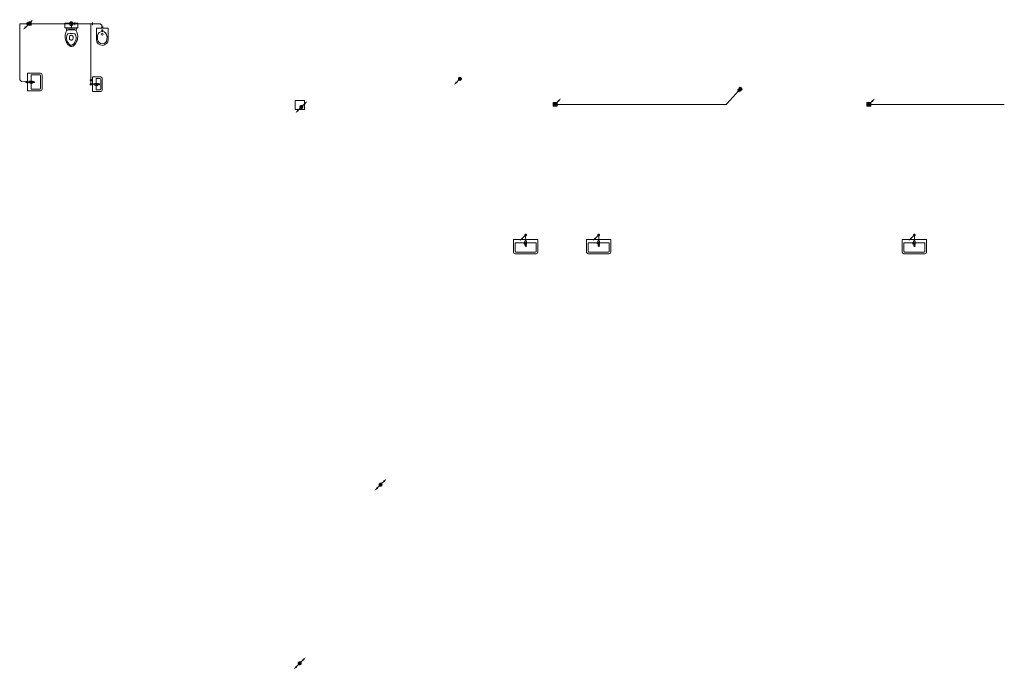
# Model space of a CAD drawing. Header units: millimetres. Extents: x -8419 to 49496, y -17222 to 2761.
# Tile 1 of 9: x -8419 to 21838, y -17222 to 2761. Entities that reach past the tile are written whole.
import ezdxf

# ---------------------------------------------------------------- set-up
doc = ezdxf.new("R2010")
doc.units = ezdxf.units.MM
for name, color, linetype in [('Dešťová voda', 7, 'Continuous'), ('Kanalizace', 7, 'Continuous'), ('Zdravotní technika', 7, 'Continuous'), ('Základní geometrie', 7, 'Continuous')]:
    doc.layers.add(name, color=color, linetype=linetype)

# ---------------------------------------------------------------- blocks, each defined once
blk = doc.blocks.new('Basin-Sink-Bidet-ID-29-8-29-98')
at = {"layer": 'Zdravotní technika', "color": 7, "lineweight": 5}
for p, q in [((375, 0), (375, -390)), ((-25, -55), (-50, -115)), ((-25, -143), (-25, -55)), ((23, -65), (-4, -131)), ((25, -55), (25, -143)), ((25, -110), (325, -110)), ((325, -110), (325, -365)), ((325, -440), (-325, -440)), ((300, -390), (-300, -390))]:
    blk.add_line(p, q, dxfattribs=at)
for points in [[(-375, -390), (-375, 0), (375, 0)], [(-108, 1), (-108, 0), (-93, 0), (-93, 1), (-108, 1)], [(-20, 1), (-20, 0), (20, 0), (20, 1), (-20, 1)], [(93, 1), (93, 0), (108, 0), (108, 1), (93, 1)], [(-325, -365), (-325, -110), (-25, -110)], [(25, -143), (22, -150), (17, -156), (11, -160), (4, -163), (-4, -163), (-11, -160), (-17, -156), (-22, -150), (-25, -143)]]:
    blk.add_lwpolyline(points, dxfattribs=at)
for centre, radius in [((0, -55), 25), ((0, -195), 20)]:
    blk.add_circle(centre, radius, dxfattribs=at)
for centre, radius, start, end in [((-25, -118), 25, 173.8988, 327.7432), ((-325, -390), 50, 180, 270), ((-300, -365), 25, 180, 270), ((300, -365), 25, 270, 0), ((325, -390), 50, 270, 0)]:
    blk.add_arc(centre, radius, start, end, dxfattribs=at)
blk = doc.blocks.new('Basin-Sink-Bidet-ID-29-8-29-114')
at = {"layer": 'Zdravotní technika', "color": 7, "lineweight": 5}
for p, q in [((375, 0), (375, -390)), ((-25, -55), (-50, -115)), ((-25, -143), (-25, -55)), ((23, -65), (-4, -131)), ((25, -55), (25, -143)), ((25, -110), (325, -110)), ((325, -110), (325, -365)), ((325, -440), (-325, -440)), ((300, -390), (-300, -390))]:
    blk.add_line(p, q, dxfattribs=at)
for points in [[(-375, -390), (-375, 0), (375, 0)], [(-108, 1), (-108, 0), (-93, 0), (-93, 1), (-108, 1)], [(-20, 1), (-20, 0), (20, 0), (20, 1), (-20, 1)], [(93, 1), (93, 0), (108, 0), (108, 1), (93, 1)], [(-325, -365), (-325, -110), (-25, -110)], [(25, -143), (22, -150), (17, -156), (11, -160), (4, -163), (-4, -163), (-11, -160), (-17, -156), (-22, -150), (-25, -143)]]:
    blk.add_lwpolyline(points, dxfattribs=at)
for centre, radius in [((0, -55), 25), ((0, -195), 20)]:
    blk.add_circle(centre, radius, dxfattribs=at)
for centre, radius, start, end in [((-25, -118), 25, 173.8988, 327.7432), ((-325, -390), 50, 180, 270), ((-300, -365), 25, 180, 270), ((300, -365), 25, 270, 0), ((325, -390), 50, 270, 0)]:
    blk.add_arc(centre, radius, start, end, dxfattribs=at)
blk = doc.blocks.new('Basin-Sink-Bidet-ID-29-8-29-108')
at = {"layer": 'Zdravotní technika', "color": 7, "lineweight": 5}
for p, q in [((375, 0), (375, -390)), ((-25, -55), (-50, -115)), ((-25, -143), (-25, -55)), ((23, -65), (-4, -131)), ((25, -55), (25, -143)), ((25, -110), (325, -110)), ((325, -110), (325, -365)), ((325, -440), (-325, -440)), ((300, -390), (-300, -390))]:
    blk.add_line(p, q, dxfattribs=at)
for points in [[(-375, -390), (-375, 0), (375, 0)], [(-108, 1), (-108, 0), (-93, 0), (-93, 1), (-108, 1)], [(-20, 1), (-20, 0), (20, 0), (20, 1), (-20, 1)], [(93, 1), (93, 0), (108, 0), (108, 1), (93, 1)], [(-325, -365), (-325, -110), (-25, -110)], [(25, -143), (22, -150), (17, -156), (11, -160), (4, -163), (-4, -163), (-11, -160), (-17, -156), (-22, -150), (-25, -143)]]:
    blk.add_lwpolyline(points, dxfattribs=at)
for centre, radius in [((0, -55), 25), ((0, -195), 20)]:
    blk.add_circle(centre, radius, dxfattribs=at)
for centre, radius, start, end in [((-25, -118), 25, 173.8988, 327.7432), ((-325, -390), 50, 180, 270), ((-300, -365), 25, 180, 270), ((300, -365), 25, 270, 0), ((325, -390), 50, 270, 0)]:
    blk.add_arc(centre, radius, start, end, dxfattribs=at)
blk = doc.blocks.new('Basin-Sink-Bidet-ID-29-8-29-1737')
at = {"layer": 'Zdravotní technika', "color": 7, "lineweight": 5}
for p, q in [((0, 225), (250, 225)), ((55, 25), (143, 25)), ((65, 23), (131, -4)), ((110, 175), (225, 175)), ((110, 25), (110, 175)), ((250, 150), (250, -150)), ((300, 175), (300, -175)), ((143, -25), (55, -25)), ((55, -25), (115, -50))]:
    blk.add_line(p, q, dxfattribs=at)
for points in [[(-1, 93), (0, 93), (0, 108), (-1, 108), (-1, 93)], [(-1, -20), (0, -20), (0, 20), (-1, 20), (-1, -20)], [(250, -225), (0, -225), (0, 225)], [(143, 25), (150, 22), (156, 17), (160, 11), (163, 4), (163, -4), (160, -11), (156, -17), (150, -22), (143, -25)], [(-1, -108), (0, -108), (0, -93), (-1, -93), (-1, -108)], [(225, -175), (110, -175), (110, -25)]]:
    blk.add_lwpolyline(points, dxfattribs=at)
for centre, radius in [((55, 0), 25), ((195, 0), 20)]:
    blk.add_circle(centre, radius, dxfattribs=at)
for centre, radius, start, end in [((225, 150), 25, 0, 90), ((250, 175), 50, 0, 90), ((118, -25), 25, 263.8988, 57.7432), ((225, -150), 25, 270, 0), ((250, -175), 50, 270, 0)]:
    blk.add_arc(centre, radius, start, end, dxfattribs=at)
blk = doc.blocks.new('WC-ID-29-8-29-2025')
at = {"layer": 'Zdravotní technika', "color": 7, "lineweight": 5}
for points in [[(199, 11), (199, 148), (-199, 148), (-199, 11), (199, 11)], [(153, -43), (163, 0), (-164, 0), (-154, -43), (-151, -60), (-153, -72), (-154, -87), (-159, -108), (-170, -139), (-182, -172), (-192, -204), (-197, -238), (-196, -276), (-191, -312), (-184, -347), (-173, -384), (-161, -417), (-149, -442), (-134, -466), (-118, -489), (-100, -510), (-83, -528), (-67, -542), (-51, -552), (-33, -560), (-14, -565), (0, -566), (6, -566), (32, -559), (49, -552), (66, -542), (82, -528), (99, -511), (117, -489), (133, -467), (149, -442), (160, -417), (173, -383), (183, -348), (190, -312), (194, -276), (196, -238), (191, -204), (187, -188), (176, -155), (163, -124), (158, -108), (151, -84), (151, -76), (151, -59), (153, -43)], [(151, -71), (91, -57), (30, -49), (-32, -49), (-93, -57), (-153, -71)], [(151, -60), (91, -45), (30, -38), (-31, -38), (-92, -45), (-152, -60)], [(-140, -235), (-149, -280), (-149, -326), (-142, -371), (-126, -414), (-103, -454), (-73, -490), (-38, -521)], [(-109, -178), (-129, -204), (-140, -234)], [(105, -177), (34, -168), (-38, -168), (-109, -177)], [(-21, -369), (-4, -372), (12, -369), (27, -362), (39, -350), (46, -337), (49, -321), (49, -271), (47, -255), (39, -242), (27, -230), (12, -223), (-4, -221), (-22, -224), (-36, -230), (-48, -242), (-56, -256), (-58, -271), (-58, -322), (-54, -337), (-48, -350), (-36, -362), (-21, -369)], [(38, -517), (77, -480), (108, -436), (130, -389), (142, -338), (144, -285), (136, -234)], [(137, -234), (124, -204), (105, -177)], [(-38, -520), (-12, -527), (14, -526), (38, -516)]]:
    blk.add_lwpolyline(points, dxfattribs=at)
for centre, radius in [((-199, 95), 0.6), ((0, 0), 5), ((0, 95), 0.6), ((199, 95), 0.6)]:
    blk.add_circle(centre, radius, dxfattribs=at)
blk = doc.blocks.new('Basin-Sink-Bidet-ID-29-8-29-638')
at = {"layer": 'Zdravotní technika', "color": 7, "lineweight": 5}
for p, q in [((0, 275), (400, 275)), ((55, 25), (143, 25)), ((65, 23), (131, -4)), ((110, 225), (375, 225)), ((110, 25), (110, 225)), ((400, 200), (400, -200)), ((450, 225), (450, -225)), ((143, -25), (55, -25)), ((55, -25), (115, -50))]:
    blk.add_line(p, q, dxfattribs=at)
for points in [[(-1, 93), (0, 93), (0, 108), (-1, 108), (-1, 93)], [(-1, -20), (0, -20), (0, 20), (-1, 20), (-1, -20)], [(400, -275), (0, -275), (0, 275)], [(143, 25), (150, 22), (156, 17), (160, 11), (163, 4), (163, -4), (160, -11), (156, -17), (150, -22), (143, -25)], [(-1, -108), (0, -108), (0, -93), (-1, -93), (-1, -108)], [(375, -225), (110, -225), (110, -25)]]:
    blk.add_lwpolyline(points, dxfattribs=at)
for centre, radius in [((55, 0), 25), ((195, 0), 20)]:
    blk.add_circle(centre, radius, dxfattribs=at)
for centre, radius, start, end in [((375, 200), 25, 0, 90), ((400, 225), 50, 0, 90), ((118, -25), 25, 263.8988, 57.7432), ((375, -200), 25, 270, 0), ((400, -225), 50, 270, 0)]:
    blk.add_arc(centre, radius, start, end, dxfattribs=at)
blk = doc.blocks.new('Začátek potrubí-PipeStart Kanalizace D100-ID-29-8-29-647')
at = {"layer": 'Kanalizace', "lineweight": 5}
for points in [[(55, 0), (52, 17), (44, 32), (32, 44), (17, 52), (0, 55), (-17, 52), (-32, 44), (-44, 32), (-52, 17), (-55, 0), (-52, -17), (-44, -32), (-32, -44), (-17, -52), (0, -55), (17, -52), (32, -44), (44, -32), (52, -17)], [(-184, -184), (-120, -78), (-78, -120)]]:
    blk.add_hatch(color=32, dxfattribs=at).paths.add_polyline_path(points)
at = {"layer": 'Kanalizace', "color": 32, "lineweight": 5}
for p, q in [((39, 39), (99, 99)), ((-99, -99), (-39, -39))]:
    blk.add_line(p, q, dxfattribs=at)
blk = doc.blocks.new('T-kus-T-kus Kanalizace D100-ID-29-8-29-2348')
at = {"layer": 'Kanalizace', "color": 32, "lineweight": 5}
for q in [(0, 0), (64, 0)]:
    blk.add_line((0, 0), q, dxfattribs=at)
blk.add_circle((0, 0), 55, dxfattribs=at)
blk.add_circle((0, 0), 55, dxfattribs=at)
blk = doc.blocks.new('T-kus-T-kus Kanalizace D100-ID-29-8-29-4377')
at = {"layer": 'Kanalizace', "color": 32, "lineweight": 5}
for q in [(-60, 0), (0, 0)]:
    blk.add_line((0, 0), q, dxfattribs=at)
blk.add_circle((0, 0), 55, dxfattribs=at)
blk.add_circle((0, 0), 55, dxfattribs=at)
blk = doc.blocks.new('Konec potrubí-PipeEnd Kanalizace D100-ID-29-8-29-3738')
at = {"layer": 'Kanalizace', "lineweight": 5}
for points in [[(0, 22), (60, 126), (55, 126), (0, 30), (-55, 126), (-60, 126)], [(-55, -2), (55, -2), (55, 2), (-55, 2)], [(0, 0), (54, 94), (50, 94), (0, 8), (-50, 94), (-54, 94)]]:
    blk.add_hatch(color=7, dxfattribs=at).paths.add_polyline_path(points)
at = {"layer": 'Kanalizace', "color": 32, "lineweight": 5}
blk.add_circle((0, 0), 55, dxfattribs=at)
blk = doc.blocks.new('Segment trubky-Kanalizace D50-ID-29-8-29-4424')
at = {"layer": 'Kanalizace', "color": 32, "lineweight": 5}
blk.add_line((0, 0), (-22, 0), dxfattribs=at)
blk = doc.blocks.new('Koleno-Koleno Kanalizace D50-ID-29-8-29-4466')
at = {"layer": 'Kanalizace', "color": 32, "lineweight": 5}
blk.add_line((29, 0), (0, 0), dxfattribs=at)
blk.add_circle((0, 0), 25, dxfattribs=at)
blk = doc.blocks.new('Koleno-Koleno Kanalizace D50-ID-29-8-29-4484')
at = {"layer": 'Kanalizace', "color": 32, "lineweight": 5}
blk.add_line((0, 25), (0, 12), dxfattribs=at)
blk.add_circle((0, 0), 25, dxfattribs=at)
blk = doc.blocks.new('Segment trubky-Kanalizace D50-ID-29-8-29-4493')
at = {"layer": 'Kanalizace', "color": 32, "lineweight": 5}
blk.add_line((0, 0), (0, 119), dxfattribs=at)
blk = doc.blocks.new('Koleno-Koleno Kanalizace D50-ID-29-8-29-4501')
at = {"layer": 'Kanalizace', "color": 32, "lineweight": 5}
blk.add_line((0, 24), (0, 12), dxfattribs=at)
blk.add_lwpolyline([(24, -14), (25, -9), (24, -3), (20, 2), (15, 6), (8, 9), (0, 10), (-8, 9), (-15, 6), (-20, 2), (-24, -3), (-25, -9), (-24, -14), (-20, -19), (-15, -23), (-8, -26), (0, -27), (8, -26), (15, -23), (20, -19), (24, -14)], dxfattribs=at)
blk = doc.blocks.new('Segment trubky-Kanalizace D50-ID-29-8-29-4556')
at = {"layer": 'Kanalizace', "color": 32, "lineweight": 5}
blk.add_line((0, 0), (0, 1671), dxfattribs=at)
blk = doc.blocks.new('T-kus-T-kus Kanalizace D50-ID-29-8-29-4564')
at = {"layer": 'Kanalizace', "color": 32, "lineweight": 5}
for p, q in [((-81, 0), (31, 0)), ((0, 0), (0, -43))]:
    blk.add_line(p, q, dxfattribs=at)
blk = doc.blocks.new('Segment trubky-Kanalizace D70-ID-29-8-29-13342')
at = {"layer": 'Kanalizace', "color": 32, "lineweight": 5}
blk.add_line((0, 0), (-408, 0), dxfattribs=at)
blk = doc.blocks.new('Přechodka-redukce-Reducer Kanalizace D70-ID-29-8-29-4581')
at = {"layer": 'Kanalizace', "color": 32, "lineweight": 5}
for p, q in [((25, 0), (-25, 0)), ((25, -40), (25, 40))]:
    blk.add_line(p, q, dxfattribs=at)
blk = doc.blocks.new('Segment trubky-Kanalizace D100-ID-29-8-29-4649')
at = {"layer": 'Kanalizace', "color": 32, "lineweight": 5}
blk.add_line((0, 0), (-25, 0), dxfattribs=at)
blk = doc.blocks.new('T-kus-T-kus Kanalizace D100-ID-29-8-29-4659')
at = {"layer": 'Kanalizace', "color": 32, "lineweight": 5}
for p, q in [((135, 0), (-83, 0)), ((0, 0), (93, 0))]:
    blk.add_line(p, q, dxfattribs=at)
blk.add_lwpolyline([(80, -52), (93, -55), (105, -52), (116, -44), (125, -32), (131, -17), (133, 0), (131, 17), (125, 32), (116, 45), (105, 52), (93, 55), (80, 52), (69, 45), (60, 32), (54, 17), (52, 0), (54, -17), (60, -32), (69, -44), (80, -52)], dxfattribs=at)
blk = doc.blocks.new('Segment trubky-Kanalizace D100-ID-29-8-29-4663')
at = {"layer": 'Kanalizace', "color": 32, "lineweight": 5}
blk.add_line((0, 0), (-1056, 0), dxfattribs=at)
blk = doc.blocks.new('Koleno-Koleno Kanalizace D100-ID-29-8-29-4687')
at = {"layer": 'Kanalizace', "color": 32, "lineweight": 5}
blk.add_line((1, 0), (54, 0), dxfattribs=at)
blk.add_lwpolyline([(-1, 52), (-1, 55), (-1, 52), (-1, 44), (-1, 32), (-1, 17), (-1, 0), (-1, -17), (-1, -32), (-1, -44), (-1, -52), (-1, -55), (-1, -52), (-1, -44), (-1, -32), (-1, -17), (-1, 0), (-1, 17), (-1, 32), (-1, 44), (-1, 52)], dxfattribs=at)
blk = doc.blocks.new('Segment trubky-Kanalizace D100-ID-29-8-29-4718')
at = {"layer": 'Kanalizace', "color": 32, "lineweight": 5}
blk.add_line((0, 0), (-12, 0), dxfattribs=at)
blk = doc.blocks.new('Koleno-Koleno Kanalizace D100-ID-29-8-29-4709')
at = {"layer": 'Kanalizace', "color": 32, "lineweight": 5}
blk.add_line((-28, 0), (0, 0), dxfattribs=at)
blk.add_lwpolyline([(-4, -52), (-16, -55), (-29, -52), (-40, -44), (-49, -32), (-54, -17), (-56, 0), (-54, 17), (-49, 32), (-40, 44), (-29, 52), (-16, 55), (-4, 52), (7, 44), (16, 32), (22, 17), (24, 0), (22, -17), (16, -32), (7, -44), (-4, -52)], dxfattribs=at)
blk = doc.blocks.new('Koleno-Koleno Kanalizace D100-ID-29-8-29-4726')
at = {"layer": 'Kanalizace', "color": 32, "lineweight": 5}
blk.add_line((0, 0), (0, -58), dxfattribs=at)
blk.add_lwpolyline([(52, 17), (55, 0), (52, -17), (44, -32), (32, -44), (17, -52), (0, -55), (-17, -52), (-32, -44), (-44, -32), (-52, -17), (-55, 0), (-52, 17), (-44, 32), (-32, 44), (-17, 52), (0, 55), (17, 52), (32, 44), (44, 32), (52, 17)], dxfattribs=at)
blk = doc.blocks.new('Segment trubky-Kanalizace D100-ID-29-8-29-4743')
at = {"layer": 'Kanalizace', "color": 32, "lineweight": 5}
blk.add_line((0, 0), (0, -75), dxfattribs=at)
blk = doc.blocks.new('Začátek potrubí-PipeStart Kanalizace D50-ID-29-8-29-1944')
at = {"layer": 'Kanalizace', "lineweight": 5}
for points in [[(25, 0), (24, 8), (20, 15), (15, 20), (8, 24), (0, 25), (-8, 24), (-15, 20), (-20, 15), (-24, 8), (-25, 0), (-24, -8), (-20, -15), (-15, -20), (-8, -24), (0, -25), (8, -24), (15, -20), (20, -15), (24, -8)], [(-184, -184), (-120, -78), (-78, -120)]]:
    blk.add_hatch(color=32, dxfattribs=at).paths.add_polyline_path(points)
at = {"layer": 'Kanalizace', "color": 32, "lineweight": 5}
blk.add_line((-99, -99), (-18, -18), dxfattribs=at)
blk = doc.blocks.new('Koleno-Koleno Kanalizace D50-ID-29-8-29-1945')
at = {"layer": 'Kanalizace', "color": 32, "lineweight": 5}
blk.add_line((0, 0), (0, -30), dxfattribs=at)
blk.add_lwpolyline([(24, 8), (25, 0), (24, -8), (20, -15), (15, -20), (8, -24), (0, -25), (-8, -24), (-15, -20), (-20, -15), (-24, -8), (-25, 0), (-24, 8), (-20, 15), (-15, 20), (-8, 24), (0, 25), (8, 24), (15, 20), (20, 15), (24, 8)], dxfattribs=at)
blk = doc.blocks.new('Segment trubky-Kanalizace D50-ID-29-8-29-4222')
at = {"layer": 'Kanalizace', "color": 32, "lineweight": 5}
blk.add_line((0, 0), (0, 0), dxfattribs=at)
blk = doc.blocks.new('Koleno-Koleno Kanalizace D50-ID-29-8-29-4213')
at = {"layer": 'Kanalizace', "color": 32, "lineweight": 5}
blk.add_line((0, 0), (0, 0), dxfattribs=at)
blk.add_line((0, 0), (0, 0), dxfattribs=at)
blk = doc.blocks.new('Segment trubky-Kanalizace D50-ID-29-8-29-4239')
at = {"layer": 'Kanalizace', "color": 32, "lineweight": 5}
blk.add_line((0, 0), (-1, 54), dxfattribs=at)
blk = doc.blocks.new('Koleno-Koleno Kanalizace D50-ID-29-8-29-4230')
at = {"layer": 'Kanalizace', "color": 32, "lineweight": 5}
for p, q in [((0, 0), (0, 1)), ((0, -1), (0, 0))]:
    blk.add_line(p, q, dxfattribs=at)
blk = doc.blocks.new('Segment trubky-Kanalizace D50-ID-29-8-29-4247')
at = {"layer": 'Kanalizace', "color": 32, "lineweight": 5}
blk.add_line((0, 0), (0, 51), dxfattribs=at)
blk = doc.blocks.new('Začátek potrubí-PipeStart Kanalizace D50-ID-29-8-29-976')
at = {"layer": 'Kanalizace', "lineweight": 5}
for points in [[(25, 0), (24, 8), (20, 15), (15, 20), (8, 24), (0, 25), (-8, 24), (-15, 20), (-20, 15), (-24, 8), (-25, 0), (-24, -8), (-20, -15), (-15, -20), (-8, -24), (0, -25), (8, -24), (15, -20), (20, -15), (24, -8)], [(-184, -184), (-120, -78), (-78, -120)]]:
    blk.add_hatch(color=32, dxfattribs=at).paths.add_polyline_path(points)
at = {"layer": 'Kanalizace', "color": 32, "lineweight": 5}
blk.add_line((-99, -99), (-18, -18), dxfattribs=at)
blk = doc.blocks.new('Koleno-Koleno Kanalizace D50-ID-29-8-29-1026')
at = {"layer": 'Kanalizace', "color": 32, "lineweight": 5}
blk.add_line((0, 0), (0, -30), dxfattribs=at)
blk.add_lwpolyline([(24, 8), (25, 0), (24, -8), (20, -15), (15, -20), (8, -24), (0, -25), (-8, -24), (-15, -20), (-20, -15), (-24, -8), (-25, 0), (-24, 8), (-20, 15), (-15, 20), (-8, 24), (0, 25), (8, 24), (15, 20), (20, 15), (24, 8)], dxfattribs=at)
blk = doc.blocks.new('Segment trubky-Kanalizace D50-ID-29-8-29-2026')
at = {"layer": 'Kanalizace', "color": 32, "lineweight": 5}
blk.add_line((0, 0), (0, 0), dxfattribs=at)
blk = doc.blocks.new('Koleno-Koleno Kanalizace D50-ID-29-8-29-2016')
at = {"layer": 'Kanalizace', "color": 32, "lineweight": 5}
blk.add_line((0, 0), (0, 0), dxfattribs=at)
blk.add_line((0, 0), (0, 0), dxfattribs=at)
blk = doc.blocks.new('Segment trubky-Kanalizace D50-ID-29-8-29-2087')
at = {"layer": 'Kanalizace', "color": 32, "lineweight": 5}
blk.add_line((0, 0), (-1, 54), dxfattribs=at)
blk = doc.blocks.new('Koleno-Koleno Kanalizace D50-ID-29-8-29-2034')
at = {"layer": 'Kanalizace', "color": 32, "lineweight": 5}
for p, q in [((0, 0), (0, 1)), ((0, -1), (0, 0))]:
    blk.add_line(p, q, dxfattribs=at)
blk = doc.blocks.new('Segment trubky-Kanalizace D50-ID-29-8-29-2109')
at = {"layer": 'Kanalizace', "color": 32, "lineweight": 5}
blk.add_line((0, 0), (0, 51), dxfattribs=at)
blk = doc.blocks.new('Segment trubky-Kanalizace D50-ID-29-8-29-11525')
at = {"layer": 'Kanalizace', "color": 32, "lineweight": 5}
blk.add_line((0, 0), (-1, 0), dxfattribs=at)
blk = doc.blocks.new('Koleno-Koleno Kanalizace D50-ID-29-8-29-11436')
at = {"layer": 'Kanalizace', "color": 32, "lineweight": 5}
blk.add_line((29, 0), (0, 0), dxfattribs=at)
blk.add_circle((0, 0), 25, dxfattribs=at)
blk = doc.blocks.new('Koleno-Koleno Kanalizace D50-ID-29-8-29-11547')
at = {"layer": 'Kanalizace', "color": 32, "lineweight": 5}
blk.add_line((-25, 2), (-29, 3), dxfattribs=at)
blk.add_circle((0, 0), 25, dxfattribs=at)
blk = doc.blocks.new('Segment trubky-Kanalizace D50-ID-29-8-29-11607')
at = {"layer": 'Kanalizace', "color": 32, "lineweight": 5}
blk.add_line((0, 0), (-115, 11), dxfattribs=at)
blk = doc.blocks.new('Koleno-Koleno Kanalizace D50-ID-29-8-29-11583')
at = {"layer": 'Kanalizace', "color": 32, "lineweight": 5}
for p, q in [((0, 0), (-8, 8)), ((11, -1), (0, 0))]:
    blk.add_line(p, q, dxfattribs=at)
blk = doc.blocks.new('Segment trubky-Kanalizace D50-ID-29-8-29-11627')
at = {"layer": 'Kanalizace', "color": 32, "lineweight": 5}
blk.add_line((0, 0), (-36, 36), dxfattribs=at)
blk = doc.blocks.new('Začátek potrubí-PipeStart Kanalizace D50-ID-29-8-29-1692')
at = {"layer": 'Kanalizace', "lineweight": 5}
for points in [[(25, 0), (24, 8), (20, 15), (15, 20), (8, 24), (0, 25), (-8, 24), (-15, 20), (-20, 15), (-24, 8), (-25, 0), (-24, -8), (-20, -15), (-15, -20), (-8, -24), (0, -25), (8, -24), (15, -20), (20, -15), (24, -8)], [(-184, -184), (-120, -78), (-78, -120)]]:
    blk.add_hatch(color=32, dxfattribs=at).paths.add_polyline_path(points)
at = {"layer": 'Kanalizace', "color": 32, "lineweight": 5}
blk.add_line((-99, -99), (-18, -18), dxfattribs=at)
blk = doc.blocks.new('Koleno-Koleno Kanalizace D50-ID-29-8-29-1914')
at = {"layer": 'Kanalizace', "color": 32, "lineweight": 5}
blk.add_line((0, 0), (0, -30), dxfattribs=at)
blk.add_lwpolyline([(24, 8), (25, 0), (24, -8), (20, -15), (15, -20), (8, -24), (0, -25), (-8, -24), (-15, -20), (-20, -15), (-24, -8), (-25, 0), (-24, 8), (-20, 15), (-15, 20), (-8, 24), (0, 25), (8, 24), (15, 20), (20, 15), (24, 8)], dxfattribs=at)
blk = doc.blocks.new('Segment trubky-Kanalizace D50-ID-29-8-29-8303')
at = {"layer": 'Kanalizace', "color": 32, "lineweight": 5}
blk.add_line((0, 0), (0, 105), dxfattribs=at)
blk = doc.blocks.new('Koleno-Koleno Kanalizace D50-ID-29-8-29-8290')
at = {"layer": 'Kanalizace', "color": 32, "lineweight": 5}
blk.add_line((0, 0), (0, 0), dxfattribs=at)
blk.add_line((0, 0), (0, 0), dxfattribs=at)
blk = doc.blocks.new('Segment trubky-Kanalizace D50-ID-29-8-29-8311')
at = {"layer": 'Kanalizace', "color": 32, "lineweight": 5}
blk.add_line((0, 0), (0, 0), dxfattribs=at)
blk = doc.blocks.new('Konec potrubí-PipeEnd Dešťová voda D125-ID-29-8-29-2563')
at = {"layer": 'Dešťová voda', "lineweight": 5}
for points in [[(63, 0), (59, 19), (51, 37), (37, 51), (19, 59), (0, 63), (-19, 59), (-37, 51), (-51, 37), (-59, 19), (-63, 0), (-59, -19), (-51, -37), (-37, -51), (-19, -59), (0, -63), (19, -59), (37, -51), (51, -37), (59, -19)], [(184, 184), (120, 78), (78, 120)]]:
    blk.add_hatch(color=174, dxfattribs=at).paths.add_polyline_path(points)
at = {"layer": 'Dešťová voda', "color": 174, "lineweight": 5}
for p, q in [((99, 99), (44, 44)), ((-44, -44), (-99, -99))]:
    blk.add_line(p, q, dxfattribs=at)
blk = doc.blocks.new('Kvádr-ID-29-8-29-12406')
at = {"layer": 'Základní geometrie', "color": 7, "lineweight": 5}
for points in [[(146, -137), (-146, -137), (-146, 137), (146, 137), (146, -137)], [(-146, 137), (-146, -137), (146, -137), (146, 137), (-146, 137)], [(146, 137), (-146, 137), (146, 137)], [(-146, 137), (-146, -137), (-146, 137)], [(146, -137), (146, 137), (146, -137)], [(-146, -137), (146, -137), (-146, -137)]]:
    blk.add_lwpolyline(points, dxfattribs=at)
blk = doc.blocks.new('Segment trubky-Kanalizace D50-ID-29-8-29-3726')
at = {"layer": 'Kanalizace', "color": 32, "lineweight": 5}
blk.add_line((0, 0), (-2, 2), dxfattribs=at)
blk = doc.blocks.new('Koleno-Koleno Kanalizace D50-ID-29-8-29-3737')
at = {"layer": 'Kanalizace', "color": 32, "lineweight": 5}
for p, q in [((0, 0), (0, 12)), ((9, -9), (0, 0))]:
    blk.add_line(p, q, dxfattribs=at)
blk = doc.blocks.new('Segment trubky-Kanalizace D50-ID-29-8-29-4518')
at = {"layer": 'Kanalizace', "color": 32, "lineweight": 5}
blk.add_line((0, 0), (1, 1681), dxfattribs=at)
blk = doc.blocks.new('Koleno-Koleno Kanalizace D50-ID-29-8-29-4544')
at = {"layer": 'Kanalizace', "color": 32, "lineweight": 5}
for p, q in [((0, -30), (0, 0)), ((0, 0), (30, 0))]:
    blk.add_line(p, q, dxfattribs=at)
blk = doc.blocks.new('Segment trubky-Kanalizace D50-ID-29-8-29-12842')
at = {"layer": 'Kanalizace', "color": 32, "lineweight": 5}
blk.add_line((0, 0), (194, -1), dxfattribs=at)
blk = doc.blocks.new('Koleno-Koleno Kanalizace D50-ID-29-8-29-12861')
at = {"layer": 'Kanalizace', "color": 32, "lineweight": 5}
blk.add_line((2, 0), (1, 0), dxfattribs=at)
blk.add_lwpolyline([(-1, -24), (-1, -25), (0, -24), (0, -20), (0, -15), (0, -8), (0, 0), (0, 8), (0, 15), (0, 20), (0, 24), (0, 25), (-1, 24), (-1, 20), (-1, 15), (-1, 8), (-2, 0), (-2, -8), (-1, -15), (-1, -20), (-1, -24)], dxfattribs=at)
blk = doc.blocks.new('Basin-Sink-Bidet-ID-29-8-29-12862')
at = {"layer": 'Zdravotní technika', "color": 7, "lineweight": 5}
for centre in [(-100, 0), (0, 0), (100, 0)]:
    blk.add_circle(centre, 1, dxfattribs=at)
at = {"color": 7, "lineweight": 5}
blk.add_wipeout([(181, 0), (-183, 0), (-184, -358), (-178, -394), (-165, -429), (-145, -461), (-118, -488), (-88, -509), (-53, -523), (-17, -530), (20, -529), (56, -521), (90, -506), (120, -484), (145, -457), (164, -425), (176, -390), (181, -353)], dxfattribs=at).dxf.layer = 'Zdravotní technika'
at = {"layer": 'Zdravotní technika', "color": 7, "lineweight": 5}
for points in [[(181, -353), (181, 0), (-183, 0), (-184, -358)], [(-145, -346), (-145, -230)], [(142, -346), (144, -244)]]:
    blk.add_lwpolyline(points, dxfattribs=at)
for centre, radius in [((-1, -190), 29.9), ((-1, -70), 17.1)]:
    blk.add_circle(centre, radius, dxfattribs=at)
for centre, radius, start, end in [((-2, -251), 145, 2.7554, 171.5309), ((-1, -348), 183, 183.3414, 358.3852), ((-1, -336), 144, 183.7315, 356.1912)]:
    blk.add_arc(centre, radius, start, end, dxfattribs=at)
blk = doc.blocks.new('Segment trubky-Kanalizace D70-ID-29-8-29-13272')
at = {"layer": 'Kanalizace', "color": 32, "lineweight": 5}
blk.add_line((0, 0), (17, 0), dxfattribs=at)
blk = doc.blocks.new('Přechodka-redukce-Reducer Kanalizace D70-ID-29-8-29-13266')
at = {"layer": 'Kanalizace', "color": 32, "lineweight": 5}
for p, q in [((-17, 40), (-17, -40)), ((-17, 0), (17, 0))]:
    blk.add_line(p, q, dxfattribs=at)
blk = doc.blocks.new('Segment trubky-Kanalizace D50-ID-29-8-29-4574')
at = {"layer": 'Kanalizace', "color": 32, "lineweight": 5}
blk.add_line((0, 0), (189, 0), dxfattribs=at)
blk = doc.blocks.new('Koleno-Koleno Kanalizace D50-ID-29-8-29-13287')
at = {"layer": 'Kanalizace', "color": 32, "lineweight": 5}
for p, q in [((-12, 0), (0, 0)), ((0, 0), (9, -9))]:
    blk.add_line(p, q, dxfattribs=at)
blk = doc.blocks.new('Segment trubky-Kanalizace D50-ID-29-8-29-13378')
at = {"layer": 'Kanalizace', "color": 32, "lineweight": 5}
blk.add_line((0, 0), (0, 1), dxfattribs=at)
blk = doc.blocks.new('Koleno-Koleno Kanalizace D50-ID-29-8-29-13353')
at = {"layer": 'Kanalizace', "color": 32, "lineweight": 5}
blk.add_line((0, -29), (0, 0), dxfattribs=at)
blk.add_circle((0, 0), 25, dxfattribs=at)
blk = doc.blocks.new('Koleno-Koleno Kanalizace D50-ID-29-8-29-13386')
at = {"layer": 'Kanalizace', "color": 32, "lineweight": 5}
blk.add_line((-7, 24), (-8, 28), dxfattribs=at)
blk.add_circle((0, 0), 25, dxfattribs=at)
blk = doc.blocks.new('Segment trubky-Kanalizace D50-ID-29-8-29-13420')
at = {"layer": 'Kanalizace', "color": 32, "lineweight": 5}
blk.add_line((0, 0), (-4, 15), dxfattribs=at)
blk = doc.blocks.new('Koleno-Koleno Kanalizace D50-ID-29-8-29-13407')
at = {"layer": 'Kanalizace', "color": 32, "lineweight": 5}
for p, q in [((0, 0), (-6, 6)), ((2, -8), (0, 0))]:
    blk.add_line(p, q, dxfattribs=at)
blk = doc.blocks.new('Segment trubky-Kanalizace D50-ID-29-8-29-13428')
at = {"layer": 'Kanalizace', "color": 32, "lineweight": 5}
blk.add_line((0, 0), (-38, 38), dxfattribs=at)
blk = doc.blocks.new('Obdélník-ID-29-8-29-3426')
at = {"layer": 'Základní geometrie', "color": 7, "lineweight": 5}
blk.add_lwpolyline([(-62.6, 57.1), (-62.6, -57.1), (62.6, -57.1), (62.6, 57.1), (-62.6, 57.1)], dxfattribs=at)
blk = doc.blocks.new('T-kus-T-kus Kanalizace D100-ID-29-8-29-13792')
at = {"layer": 'Kanalizace', "color": 32, "lineweight": 5}
for q in [(-44, -47), (0, 0)]:
    blk.add_line((0, 0), q, dxfattribs=at)
blk.add_circle((0, 0), 55, dxfattribs=at)
blk.add_circle((0, 0), 55, dxfattribs=at)
blk = doc.blocks.new('Obdélník-ID-29-8-29-13745')
at = {"layer": 'Základní geometrie', "color": 7, "lineweight": 5}
blk.add_lwpolyline([(-62.6, 57.1), (-62.6, -57.1), (62.6, -57.1), (62.6, 57.1), (-62.6, 57.1)], dxfattribs=at)
blk = doc.blocks.new('Segment trubky-Kanalizace D100-ID-29-8-29-13832')
at = {"layer": 'Kanalizace', "color": 32, "lineweight": 5}
blk.add_line((0, 0), (5172, 0), dxfattribs=at)
blk = doc.blocks.new('Koleno-Koleno Kanalizace D100-ID-29-8-29-13819')
at = {"layer": 'Kanalizace', "color": 32, "lineweight": 5}
for p, q in [((-26, 0), (0, 0)), ((0, 0), (18, 19))]:
    blk.add_line(p, q, dxfattribs=at)
blk = doc.blocks.new('Segment trubky-Kanalizace D100-ID-29-8-29-13853')
at = {"layer": 'Kanalizace', "color": 32, "lineweight": 5}
blk.add_line((0, 0), (374, 403), dxfattribs=at)
blk = doc.blocks.new('Koleno-Koleno Kanalizace D100-ID-29-8-29-13840')
at = {"layer": 'Kanalizace', "color": 32, "lineweight": 5}
blk.add_line((0, 0), (-37, -40), dxfattribs=at)
blk.add_lwpolyline([(39, -35), (41, -37), (39, -35), (33, -30), (24, -22), (13, -11), (0, 0), (-12, 12), (-23, 22), (-32, 31), (-38, 36), (-40, 38), (-38, 36), (-32, 31), (-23, 22), (-12, 12), (0, 0), (13, -11), (24, -22), (33, -30), (39, -35)], dxfattribs=at)
blk = doc.blocks.new('Segment trubky-Kanalizace D100-ID-29-8-29-13861')
at = {"layer": 'Kanalizace', "color": 32, "lineweight": 5}
blk.add_line((0, 0), (0, 0), dxfattribs=at)
blk = doc.blocks.new('Koleno-Koleno Kanalizace D70-ID-29-8-29-13967')
at = {"layer": 'Kanalizace', "color": 32, "lineweight": 5}
blk.add_line((37, 0), (42, 0), dxfattribs=at)
blk.add_circle((0, 0), 37.4, dxfattribs=at)
blk = doc.blocks.new('Segment trubky-Kanalizace D70-ID-29-8-29-14080')
at = {"layer": 'Kanalizace', "color": 32, "lineweight": 5}
blk.add_line((0, 0), (4119, 0), dxfattribs=at)
blk = doc.blocks.new('Začátek potrubí-PipeStart Kanalizace D100-ID-29-8-29-13748-1')
at = {"layer": 'Kanalizace', "color": 32, "lineweight": 5}
blk.add_lwpolyline([(9681, 9), (9683, -3), (9681, -15), (9676, -25), (9667, -33), (9657, -39), (9645, -40), (9634, -39), (9623, -33), (9615, -25), (9610, -15), (9608, -3), (9610, 9), (9615, 19), (9623, 27), (9634, 33), (9645, 34), (9657, 33), (9667, 27), (9676, 19), (9681, 9)], dxfattribs=at)
blk = doc.blocks.new('Konec potrubí-PipeEnd Kanalizace D70-ID-29-8-29-3014')
at = {"layer": 'Kanalizace', "lineweight": 5}
for points in [[(37, 0), (36, 12), (30, 22), (22, 30), (12, 36), (0, 37), (-12, 36), (-22, 30), (-30, 22), (-36, 12), (-37, 0), (-36, -12), (-30, -22), (-22, -30), (-12, -36), (0, -37), (12, -36), (22, -30), (30, -22), (36, -12)], [(184, 184), (120, 78), (78, 120)]]:
    blk.add_hatch(color=32, dxfattribs=at).paths.add_polyline_path(points)
at = {"layer": 'Kanalizace', "color": 32, "lineweight": 5}
blk.add_line((99, 99), (27, 26), dxfattribs=at)

msp = doc.modelspace()

# ---------------------------------------------------------------- hatches: boundary and pattern name
at = {"layer": 'Dešťová voda', "lineweight": 5}
for points in [[(5172, 941), (5169, 960), (5160, 978), (5147, 992), (5129, 1001), (5110, 1004), (5090, 1001), (5073, 992), (5059, 978), (5050, 960), (5047, 941), (5050, 922), (5059, 904), (5073, 891), (5090, 882), (5110, 879), (5129, 882), (5147, 891), (5160, 904), (5169, 922)], [(4926, 757), (5032, 821), (4989, 863)], [(54, -111), (160, -47), (117, -5)], [(2731, -11543), (2728, -11524), (2719, -11506), (2705, -11493), (2688, -11484), (2668, -11481), (2649, -11484), (2632, -11493), (2618, -11506), (2609, -11524), (2606, -11543), (2609, -11562), (2618, -11580), (2632, -11594), (2649, -11603), (2668, -11606), (2688, -11603), (2705, -11594), (2719, -11580), (2728, -11562)], [(2852, -11359), (2789, -11465), (2746, -11423)], [(2485, -11727), (2591, -11663), (2548, -11621)], [(2, -17222), (109, -17159), (66, -17116)]]:
    msp.add_hatch(color=174, dxfattribs=at).paths.add_polyline_path(points)
at = {"layer": 'Kanalizace', "lineweight": 5}
for points in [[(13780, 627), (13777, 644), (13769, 659), (13757, 671), (13742, 679), (13725, 682), (13708, 679), (13692, 671), (13680, 659), (13672, 644), (13670, 627), (13672, 610), (13680, 594), (13692, 582), (13708, 574), (13725, 572), (13742, 574), (13757, 582), (13769, 594), (13777, 610)], [(13580, 482), (13644, 588), (13686, 545)]]:
    msp.add_hatch(color=32, dxfattribs=at).paths.add_polyline_path(points)

# ---------------------------------------------------------------- linework, layer by layer
at = {"layer": 'Dešťová voda', "color": 174, "lineweight": 5}
for p, q in [((5011, 842), (5066, 897)), ((2767, -11444), (2713, -11499)), ((2624, -11587), (2570, -11642))]:
    msp.add_line(p, q, dxfattribs=at)
at = {"layer": 'Kanalizace', "color": 32, "lineweight": 5}
msp.add_line((13665, 566), (13725, 627), dxfattribs=at)

# ---------------------------------------------------------------- block references
at = {"layer": 'Dešťová voda', "color": 174, "lineweight": 5}
for p in [(238, 75), (186, -17036)]:
    msp.add_blockref('Konec potrubí-PipeEnd Dešťová voda D125-ID-29-8-29-2563', p, dxfattribs=at)
at = {"layer": 'Kanalizace', "color": 32, "lineweight": 5}
for name, p in [('Začátek potrubí-PipeStart Kanalizace D100-ID-29-8-29-647', (-8133, 2635)), ('Konec potrubí-PipeEnd Kanalizace D100-ID-29-8-29-3738', (-8133, 2635)), ('Koleno-Koleno Kanalizace D50-ID-29-8-29-4544', (-8419, 2637)), ('Segment trubky-Kanalizace D50-ID-29-8-29-4518', (-8419, 925)), ('Segment trubky-Kanalizace D50-ID-29-8-29-12842', (-8389, 2637)), ('Koleno-Koleno Kanalizace D50-ID-29-8-29-12861', (-8194, 2636)), ('T-kus-T-kus Kanalizace D100-ID-29-8-29-4377', (-8133, 2635)), ('T-kus-T-kus Kanalizace D100-ID-29-8-29-2348', (-8133, 2635)), ('Koleno-Koleno Kanalizace D100-ID-29-8-29-4687', (-8070, 2636)), ('Segment trubky-Kanalizace D100-ID-29-8-29-4663', (-7013, 2636)), ('T-kus-T-kus Kanalizace D100-ID-29-8-29-4659', (-6930, 2636)), ('Koleno-Koleno Kanalizace D100-ID-29-8-29-4709', (-6830, 2636)), ('Koleno-Koleno Kanalizace D100-ID-29-8-29-4726', (-6830, 2636)), ('Segment trubky-Kanalizace D100-ID-29-8-29-4718', (-6835, 2636)), ('Segment trubky-Kanalizace D100-ID-29-8-29-4743', (-6830, 2578)), ('Segment trubky-Kanalizace D100-ID-29-8-29-4649', (-6770, 2636)), ('Přechodka-redukce-Reducer Kanalizace D70-ID-29-8-29-4581', (-6745, 2636)), ('Segment trubky-Kanalizace D70-ID-29-8-29-13342', (-6312, 2636)), ('T-kus-T-kus Kanalizace D50-ID-29-8-29-4564', (-6231, 2636)), ('Segment trubky-Kanalizace D50-ID-29-8-29-4556', (-6231, 922)), ('Segment trubky-Kanalizace D70-ID-29-8-29-13272', (-6200, 2636)), ('Přechodka-redukce-Reducer Kanalizace D70-ID-29-8-29-13266', (-6165, 2636)), ('Segment trubky-Kanalizace D50-ID-29-8-29-4574', (-6148, 2636)), ('Koleno-Koleno Kanalizace D50-ID-29-8-29-13287', (-5946, 2636)), ('Segment trubky-Kanalizace D50-ID-29-8-29-13428', (-5899, 2589)), ('Koleno-Koleno Kanalizace D50-ID-29-8-29-13386', (-5880, 2532)), ('Koleno-Koleno Kanalizace D50-ID-29-8-29-13353', (-5880, 2532)), ('Koleno-Koleno Kanalizace D50-ID-29-8-29-13407', (-5894, 2583)), ('Segment trubky-Kanalizace D50-ID-29-8-29-13420', (-5888, 2561)), ('Segment trubky-Kanalizace D50-ID-29-8-29-13378', (-5880, 2502)), ('Koleno-Koleno Kanalizace D50-ID-29-8-29-3737', (-8419, 913)), ('Koleno-Koleno Kanalizace D50-ID-29-8-29-4501', (-6231, 909)), ('Segment trubky-Kanalizace D50-ID-29-8-29-3726', (-8409, 902)), ('Segment trubky-Kanalizace D50-ID-29-8-29-11627', (-8373, 866)), ('Koleno-Koleno Kanalizace D50-ID-29-8-29-11583', (-8365, 859)), ('Segment trubky-Kanalizace D50-ID-29-8-29-11607', (-8239, 847)), ('Koleno-Koleno Kanalizace D50-ID-29-8-29-11547', (-8210, 844)), ('Koleno-Koleno Kanalizace D50-ID-29-8-29-11436', (-8210, 844)), ('Segment trubky-Kanalizace D50-ID-29-8-29-11525', (-8180, 844)), ('Koleno-Koleno Kanalizace D50-ID-29-8-29-4466', (-6231, 774)), ('Koleno-Koleno Kanalizace D50-ID-29-8-29-4484', (-6231, 774)), ('Segment trubky-Kanalizace D50-ID-29-8-29-4493', (-6231, 782)), ('Segment trubky-Kanalizace D50-ID-29-8-29-4424', (-6180, 774)), ('Koleno-Koleno Kanalizace D100-ID-29-8-29-13840', (13681, 579)), ('T-kus-T-kus Kanalizace D100-ID-29-8-29-13792', (13725, 627)), ('Konec potrubí-PipeEnd Kanalizace D70-ID-29-8-29-3014', (8032, 157)), ('Segment trubky-Kanalizace D100-ID-29-8-29-13853', (13306, 176)), ('Segment trubky-Kanalizace D100-ID-29-8-29-13861', (13681, 580)), ('Konec potrubí-PipeEnd Kanalizace D70-ID-29-8-29-3014', (17678, 154)), ('Koleno-Koleno Kanalizace D70-ID-29-8-29-13967', (8032, 157)), ('Začátek potrubí-PipeStart Kanalizace D100-ID-29-8-29-13748-1', (-1614, 160)), ('Segment trubky-Kanalizace D100-ID-29-8-29-13832', (8074, 157)), ('Koleno-Koleno Kanalizace D100-ID-29-8-29-13819', (13288, 157)), ('Koleno-Koleno Kanalizace D70-ID-29-8-29-13967', (17677, 154)), ('Začátek potrubí-PipeStart Kanalizace D100-ID-29-8-29-13748-1', (8032, 157)), ('Segment trubky-Kanalizace D70-ID-29-8-29-14080', (17719, 154)), ('Začátek potrubí-PipeStart Kanalizace D50-ID-29-8-29-1944', (7130, -3862)), ('Koleno-Koleno Kanalizace D50-ID-29-8-29-1945', (7130, -3862)), ('Segment trubky-Kanalizace D50-ID-29-8-29-4247', (7129, -3943)), ('Začátek potrubí-PipeStart Kanalizace D50-ID-29-8-29-1692', (9375, -3862)), ('Koleno-Koleno Kanalizace D50-ID-29-8-29-1914', (9375, -3862)), ('Koleno-Koleno Kanalizace D50-ID-29-8-29-8290', (9375, -3893)), ('Segment trubky-Kanalizace D50-ID-29-8-29-8311', (9375, -3892)), ('Segment trubky-Kanalizace D50-ID-29-8-29-8303', (9375, -3998)), ('Začátek potrubí-PipeStart Kanalizace D50-ID-29-8-29-976', (19075, -3862)), ('Koleno-Koleno Kanalizace D50-ID-29-8-29-1026', (19075, -3862)), ('Segment trubky-Kanalizace D50-ID-29-8-29-2109', (19074, -3943)), ('Koleno-Koleno Kanalizace D50-ID-29-8-29-4230', (7129, -3943)), ('Segment trubky-Kanalizace D50-ID-29-8-29-4239', (7130, -3997)), ('Koleno-Koleno Kanalizace D50-ID-29-8-29-4213', (7130, -3998)), ('Segment trubky-Kanalizace D50-ID-29-8-29-4222', (7130, -3998)), ('Koleno-Koleno Kanalizace D50-ID-29-8-29-2034', (19074, -3943)), ('Segment trubky-Kanalizace D50-ID-29-8-29-2087', (19075, -3997)), ('Koleno-Koleno Kanalizace D50-ID-29-8-29-2016', (19075, -3998)), ('Segment trubky-Kanalizace D50-ID-29-8-29-2026', (19075, -3998))]:
    msp.add_blockref(name, p, dxfattribs=at)
at = {"layer": 'Zdravotní technika', "color": 7, "lineweight": 5}
for name, p in [('WC-ID-29-8-29-2025', (-6830, 2502)), ('Basin-Sink-Bidet-ID-29-8-29-638', (-8180, 844)), ('Basin-Sink-Bidet-ID-29-8-29-1737', (-6180, 774)), ('Basin-Sink-Bidet-ID-29-8-29-98', (7130, -3998)), ('Basin-Sink-Bidet-ID-29-8-29-114', (9375, -3998)), ('Basin-Sink-Bidet-ID-29-8-29-108', (19075, -3998))]:
    msp.add_blockref(name, p, dxfattribs=at)
at = {"layer": 'Základní geometrie', "color": 7, "lineweight": 5}
for name, p in [('Kvádr-ID-29-8-29-12406', (190, 137)), ('Obdélník-ID-29-8-29-13745', (8032, 157)), ('Obdélník-ID-29-8-29-3426', (17677, 154))]:
    msp.add_blockref(name, p, dxfattribs=at)

# ---------------------------------------------------------------- next in the draw order: block references
at = {"layer": 'Zdravotní technika', "color": 7, "lineweight": 5}
msp.add_blockref('Basin-Sink-Bidet-ID-29-8-29-12862', (-5880, 2502), dxfattribs=at)

doc.saveas('drawing.dxf')
